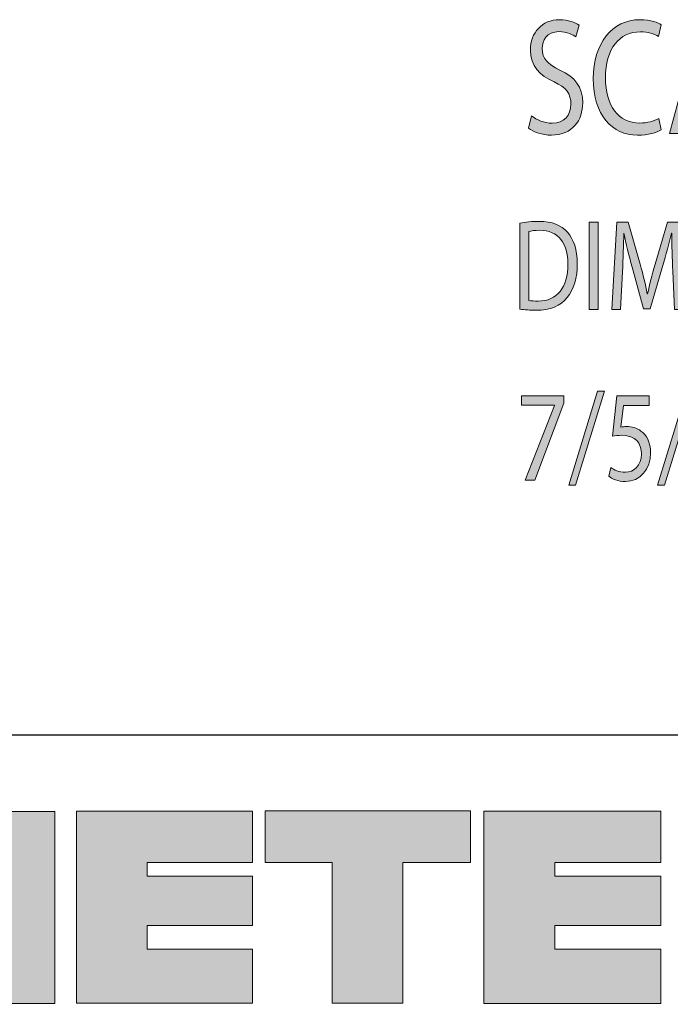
# Model space of a CAD drawing. Header units: inches. Extents: x -3.1 to 15.2, y -1.5 to 10.6.
# Tile 75 of 89: x 11.1 to 12.2, y 0.4 to 2. Entities that reach past the tile are written whole.
import ezdxf

# ---------------------------------------------------------------- set-up
doc = ezdxf.new("R2010")
doc.units = ezdxf.units.IN
doc.header["$MEASUREMENT"] = 0
doc.layers.add('chop', color=7, linetype='Continuous')

# ---------------------------------------------------------------- blocks, each defined once
blk = doc.blocks.new('block 73')
at = {"true_color": 0xffffff}
h = blk.add_hatch(color=7, dxfattribs=at)
h.dxf.hatch_style = 2
edge = h.paths.add_edge_path()
edge.add_spline(control_points=[(11.9225, 1.7031), (11.9319, 1.7048), (11.943, 1.7061), (11.9552, 1.7061), (11.9773, 1.7061), (11.993, 1.6997), (12.0034, 1.6876), (12.014, 1.6755), (12.0202, 1.6583), (12.0202, 1.6342), (12.0202, 1.61), (12.0142, 1.5901), (12.0031, 1.5764), (11.9919, 1.5625), (11.9736, 1.555), (11.9504, 1.555), (11.9395, 1.555), (11.9303, 1.5557), (11.9225, 1.5568), (11.9225, 1.5568), (11.9225, 1.7031), (11.9225, 1.7031)], knot_values=[0, 0, 0, 0, 1, 1, 1, 2, 2, 2, 3, 3, 3, 4, 4, 4, 5, 5, 5, 6, 6, 6, 7, 7, 7, 7], degree=3, periodic=1)
edge = h.paths.add_edge_path()
edge.add_spline(control_points=[(11.9379, 1.5716), (11.9418, 1.5707), (11.9474, 1.5705), (11.9534, 1.5705), (11.9863, 1.5705), (12.0041, 1.5934), (12.0041, 1.6336), (12.0043, 1.6686), (11.9884, 1.6909), (11.9559, 1.6909), (11.948, 1.6909), (11.942, 1.69), (11.9379, 1.6889), (11.9379, 1.6889), (11.9379, 1.5716), (11.9379, 1.5716)], knot_values=[0, 0, 0, 0, 1, 1, 1, 2, 2, 2, 3, 3, 3, 4, 4, 4, 5, 5, 5, 5], degree=3, periodic=1)
h = blk.add_hatch(color=7, dxfattribs=at)
h.dxf.hatch_style = 2
h.paths.add_polyline_path([(12.0555, 1.705), (12.0555, 1.5563), (12.0401, 1.5563), (12.0401, 1.705)])
h = blk.add_hatch(color=7, dxfattribs=at)
h.dxf.hatch_style = 2
edge = h.paths.add_edge_path()
edge.add_spline(control_points=[(12.1826, 1.6216), (12.1817, 1.6424), (12.1807, 1.6673), (12.1808, 1.6858), (12.1808, 1.6858), (12.1803, 1.6858), (12.1803, 1.6858), (12.1762, 1.6684), (12.1713, 1.6499), (12.1653, 1.6294), (12.1653, 1.6294), (12.1443, 1.5572), (12.1443, 1.5572), (12.1443, 1.5572), (12.1326, 1.5572), (12.1326, 1.5572), (12.1326, 1.5572), (12.1134, 1.628), (12.1134, 1.628), (12.1077, 1.649), (12.103, 1.6682), (12.0996, 1.6858), (12.0996, 1.6858), (12.0993, 1.6858), (12.0993, 1.6858), (12.0989, 1.6673), (12.098, 1.6424), (12.097, 1.6201), (12.097, 1.6201), (12.0938, 1.5563), (12.0938, 1.5563), (12.0938, 1.5563), (12.0791, 1.5563), (12.0791, 1.5563), (12.0791, 1.5563), (12.0874, 1.705), (12.0874, 1.705), (12.0874, 1.705), (12.107, 1.705), (12.107, 1.705), (12.107, 1.705), (12.1273, 1.6331), (12.1273, 1.6331), (12.1323, 1.6148), (12.1363, 1.5985), (12.1393, 1.583), (12.1393, 1.583), (12.1399, 1.583), (12.1399, 1.583), (12.1429, 1.598), (12.1471, 1.6144), (12.1524, 1.6331), (12.1524, 1.6331), (12.1736, 1.705), (12.1736, 1.705), (12.1736, 1.705), (12.1932, 1.705), (12.1932, 1.705), (12.1932, 1.705), (12.2006, 1.5563), (12.2006, 1.5563), (12.2006, 1.5563), (12.1856, 1.5563), (12.1856, 1.5563), (12.1856, 1.5563), (12.1826, 1.6216), (12.1826, 1.6216)], knot_values=[0, 0, 0, 0, 1, 1, 1, 2, 2, 2, 3, 3, 3, 4, 4, 4, 5, 5, 5, 6, 6, 6, 7, 7, 7, 8, 8, 8, 9, 9, 9, 10, 10, 10, 11, 11, 11, 12, 12, 12, 13, 13, 13, 14, 14, 14, 15, 15, 15, 16, 16, 16, 17, 17, 17, 18, 18, 18, 19, 19, 19, 20, 20, 20, 21, 21, 21, 22, 22, 22, 22], degree=3, periodic=1)
at = {"lineweight": 0}
blk.add_lwpolyline([(12.0555, 1.705), (12.0555, 1.5563), (12.0401, 1.5563), (12.0401, 1.705), (12.0555, 1.705)], dxfattribs=at)
for points, knots in [([(11.9225, 1.7031), (11.9319, 1.7048), (11.943, 1.7061), (11.9552, 1.7061), (11.9773, 1.7061), (11.993, 1.6997), (12.0034, 1.6876), (12.014, 1.6755), (12.0202, 1.6583), (12.0202, 1.6342), (12.0202, 1.61), (12.0142, 1.5901), (12.0031, 1.5764), (11.9919, 1.5625), (11.9736, 1.555), (11.9504, 1.555), (11.9395, 1.555), (11.9303, 1.5557), (11.9225, 1.5568), (11.9225, 1.5568), (11.9225, 1.7031), (11.9225, 1.7031)], [0, 0, 0, 0, 1, 1, 1, 2, 2, 2, 3, 3, 3, 4, 4, 4, 5, 5, 5, 6, 6, 6, 7, 7, 7, 7]), ([(12.1826, 1.6216), (12.1817, 1.6424), (12.1807, 1.6673), (12.1808, 1.6858), (12.1808, 1.6858), (12.1803, 1.6858), (12.1803, 1.6858), (12.1762, 1.6684), (12.1713, 1.6499), (12.1653, 1.6294), (12.1653, 1.6294), (12.1443, 1.5572), (12.1443, 1.5572), (12.1443, 1.5572), (12.1326, 1.5572), (12.1326, 1.5572), (12.1326, 1.5572), (12.1134, 1.628), (12.1134, 1.628), (12.1077, 1.649), (12.103, 1.6682), (12.0996, 1.6858), (12.0996, 1.6858), (12.0993, 1.6858), (12.0993, 1.6858), (12.0989, 1.6673), (12.098, 1.6424), (12.097, 1.6201), (12.097, 1.6201), (12.0938, 1.5563), (12.0938, 1.5563), (12.0938, 1.5563), (12.0791, 1.5563), (12.0791, 1.5563), (12.0791, 1.5563), (12.0874, 1.705), (12.0874, 1.705), (12.0874, 1.705), (12.107, 1.705), (12.107, 1.705), (12.107, 1.705), (12.1273, 1.6331), (12.1273, 1.6331), (12.1323, 1.6148), (12.1363, 1.5985), (12.1393, 1.583), (12.1393, 1.583), (12.1399, 1.583), (12.1399, 1.583), (12.1429, 1.598), (12.1471, 1.6144), (12.1524, 1.6331), (12.1524, 1.6331), (12.1736, 1.705), (12.1736, 1.705), (12.1736, 1.705), (12.1932, 1.705), (12.1932, 1.705), (12.1932, 1.705), (12.2006, 1.5563), (12.2006, 1.5563), (12.2006, 1.5563), (12.1856, 1.5563), (12.1856, 1.5563), (12.1856, 1.5563), (12.1826, 1.6216), (12.1826, 1.6216)], [0, 0, 0, 0, 1, 1, 1, 2, 2, 2, 3, 3, 3, 4, 4, 4, 5, 5, 5, 6, 6, 6, 7, 7, 7, 8, 8, 8, 9, 9, 9, 10, 10, 10, 11, 11, 11, 12, 12, 12, 13, 13, 13, 14, 14, 14, 15, 15, 15, 16, 16, 16, 17, 17, 17, 18, 18, 18, 19, 19, 19, 20, 20, 20, 21, 21, 21, 22, 22, 22, 22]), ([(11.9379, 1.5716), (11.9418, 1.5707), (11.9474, 1.5705), (11.9534, 1.5705), (11.9863, 1.5705), (12.0041, 1.5934), (12.0041, 1.6336), (12.0043, 1.6686), (11.9884, 1.6909), (11.9559, 1.6909), (11.948, 1.6909), (11.942, 1.69), (11.9379, 1.6889), (11.9379, 1.6889), (11.9379, 1.5716), (11.9379, 1.5716)], [0, 0, 0, 0, 1, 1, 1, 2, 2, 2, 3, 3, 3, 4, 4, 4, 5, 5, 5, 5])]:
    blk.add_open_spline(points, degree=3, knots=knots, dxfattribs=at)
blk = doc.blocks.new('block 74')
at = {"true_color": 0xffffff}
h = blk.add_hatch(color=7, dxfattribs=at)
h.dxf.hatch_style = 2
h.paths.add_polyline_path([(11.9975, 1.4096), (11.9975, 1.3968), (11.9476, 1.2662), (11.9315, 1.2662), (11.9813, 1.393), (11.9813, 1.3935), (11.9251, 1.3935), (11.9251, 1.4096)])
h = blk.add_hatch(color=7, dxfattribs=at)
h.dxf.hatch_style = 2
h.paths.add_polyline_path([(12.0055, 1.2573), (12.0547, 1.4173), (12.0667, 1.4173), (12.0173, 1.2573)])
h = blk.add_hatch(color=7, dxfattribs=at)
h.dxf.hatch_style = 2
edge = h.paths.add_edge_path()
edge.add_spline(control_points=[(12.1426, 1.3932), (12.1426, 1.3932), (12.0989, 1.3932), (12.0989, 1.3932), (12.0989, 1.3932), (12.0945, 1.3564), (12.0945, 1.3564), (12.0971, 1.3568), (12.0996, 1.3573), (12.1038, 1.3573), (12.1126, 1.3573), (12.1215, 1.3549), (12.1285, 1.3496), (12.1375, 1.3432), (12.1449, 1.3308), (12.1449, 1.3127), (12.1449, 1.2847), (12.1271, 1.2637), (12.1022, 1.2637), (12.0897, 1.2637), (12.0791, 1.2681), (12.0736, 1.2726), (12.0736, 1.2726), (12.0775, 1.2874), (12.0775, 1.2874), (12.0823, 1.2838), (12.0916, 1.2794), (12.102, 1.2794), (12.1167, 1.2794), (12.1292, 1.2913), (12.1292, 1.3105), (12.129, 1.329), (12.1192, 1.3423), (12.0962, 1.3423), (12.0897, 1.3423), (12.0846, 1.3414), (12.0803, 1.3407), (12.0803, 1.3407), (12.0877, 1.4096), (12.0877, 1.4096), (12.0877, 1.4096), (12.1426, 1.4096), (12.1426, 1.4096), (12.1426, 1.4096), (12.1426, 1.3932), (12.1426, 1.3932)], knot_values=[0, 0, 0, 0, 1, 1, 1, 2, 2, 2, 3, 3, 3, 4, 4, 4, 5, 5, 5, 6, 6, 6, 7, 7, 7, 8, 8, 8, 9, 9, 9, 10, 10, 10, 11, 11, 11, 12, 12, 12, 13, 13, 13, 14, 14, 14, 15, 15, 15, 15], degree=3, periodic=1)
h = blk.add_hatch(color=7, dxfattribs=at)
h.dxf.hatch_style = 2
h.paths.add_polyline_path([(12.1566, 1.2573), (12.2059, 1.4173), (12.2179, 1.4173), (12.1684, 1.2573)])
h = blk.add_hatch(color=7, dxfattribs=at)
h.dxf.hatch_style = 2
edge = h.paths.add_edge_path()
edge.add_spline(control_points=[(12.3015, 1.3394), (12.3015, 1.2906), (12.2871, 1.2637), (12.2616, 1.2637), (12.2392, 1.2637), (12.224, 1.29), (12.2237, 1.3374), (12.2237, 1.3855), (12.2403, 1.412), (12.2636, 1.412), (12.2878, 1.412), (12.3015, 1.3851), (12.3015, 1.3394)], knot_values=[0, 0, 0, 0, 1, 1, 1, 2, 2, 2, 3, 3, 3, 4, 4, 4, 4], degree=3, periodic=1)
edge = h.paths.add_edge_path()
edge.add_spline(control_points=[(12.2392, 1.3372), (12.2392, 1.2999), (12.2484, 1.2787), (12.2625, 1.2787), (12.2784, 1.2787), (12.286, 1.3019), (12.286, 1.3385), (12.286, 1.3738), (12.2788, 1.397), (12.2627, 1.397), (12.2491, 1.397), (12.2392, 1.3763), (12.2392, 1.3372)], knot_values=[0, 0, 0, 0, 1, 1, 1, 2, 2, 2, 3, 3, 3, 4, 4, 4, 4], degree=3, periodic=1)
h = blk.add_hatch(color=7, dxfattribs=at)
h.dxf.hatch_style = 2
edge = h.paths.add_edge_path()
edge.add_spline(control_points=[(12.3813, 1.3959), (12.3782, 1.3961), (12.3741, 1.3959), (12.3697, 1.395), (12.3453, 1.3899), (12.3324, 1.3676), (12.3298, 1.344), (12.3298, 1.344), (12.3303, 1.344), (12.3303, 1.344), (12.3358, 1.3531), (12.3453, 1.3606), (12.358, 1.3606), (12.3783, 1.3606), (12.3926, 1.3423), (12.3926, 1.3143), (12.3926, 1.288), (12.3783, 1.2637), (12.3545, 1.2637), (12.33, 1.2637), (12.3139, 1.2876), (12.3139, 1.3249), (12.3139, 1.3531), (12.322, 1.3754), (12.3333, 1.3895), (12.3429, 1.4012), (12.3556, 1.4085), (12.37, 1.4107), (12.3746, 1.4116), (12.3785, 1.4118), (12.3813, 1.4118), (12.3813, 1.4118), (12.3813, 1.3959), (12.3813, 1.3959)], knot_values=[0, 0, 0, 0, 1, 1, 1, 2, 2, 2, 3, 3, 3, 4, 4, 4, 5, 5, 5, 6, 6, 6, 7, 7, 7, 8, 8, 8, 9, 9, 9, 10, 10, 10, 11, 11, 11, 11], degree=3, periodic=1)
edge = h.paths.add_edge_path()
edge.add_spline(control_points=[(12.3769, 1.3132), (12.3769, 1.3337), (12.3676, 1.346), (12.3533, 1.346), (12.3439, 1.346), (12.3353, 1.3387), (12.331, 1.3284), (12.33, 1.3262), (12.3293, 1.3233), (12.3293, 1.3198), (12.3296, 1.2962), (12.3383, 1.2787), (12.3545, 1.2787), (12.3679, 1.2787), (12.3769, 1.2926), (12.3769, 1.3132)], knot_values=[0, 0, 0, 0, 1, 1, 1, 2, 2, 2, 3, 3, 3, 4, 4, 4, 5, 5, 5, 5], degree=3, periodic=1)
at = {"lineweight": 0}
for points in [[(11.9975, 1.4096), (11.9975, 1.3968), (11.9476, 1.2662), (11.9315, 1.2662), (11.9813, 1.393), (11.9813, 1.3935), (11.9251, 1.3935), (11.9251, 1.4096), (11.9975, 1.4096)], [(12.0055, 1.2573), (12.0547, 1.4173), (12.0667, 1.4173), (12.0173, 1.2573), (12.0055, 1.2573)], [(12.1566, 1.2573), (12.2059, 1.4173), (12.2179, 1.4173), (12.1684, 1.2573), (12.1566, 1.2573)]]:
    blk.add_lwpolyline(points, dxfattribs=at)
for points, knots in [([(12.1426, 1.3932), (12.1426, 1.3932), (12.0989, 1.3932), (12.0989, 1.3932), (12.0989, 1.3932), (12.0945, 1.3564), (12.0945, 1.3564), (12.0971, 1.3568), (12.0996, 1.3573), (12.1038, 1.3573), (12.1126, 1.3573), (12.1215, 1.3549), (12.1285, 1.3496), (12.1375, 1.3432), (12.1449, 1.3308), (12.1449, 1.3127), (12.1449, 1.2847), (12.1271, 1.2637), (12.1022, 1.2637), (12.0897, 1.2637), (12.0791, 1.2681), (12.0736, 1.2726), (12.0736, 1.2726), (12.0775, 1.2874), (12.0775, 1.2874), (12.0823, 1.2838), (12.0916, 1.2794), (12.102, 1.2794), (12.1167, 1.2794), (12.1292, 1.2913), (12.1292, 1.3105), (12.129, 1.329), (12.1192, 1.3423), (12.0962, 1.3423), (12.0897, 1.3423), (12.0846, 1.3414), (12.0803, 1.3407), (12.0803, 1.3407), (12.0877, 1.4096), (12.0877, 1.4096), (12.0877, 1.4096), (12.1426, 1.4096), (12.1426, 1.4096), (12.1426, 1.4096), (12.1426, 1.3932), (12.1426, 1.3932)], [0, 0, 0, 0, 1, 1, 1, 2, 2, 2, 3, 3, 3, 4, 4, 4, 5, 5, 5, 6, 6, 6, 7, 7, 7, 8, 8, 8, 9, 9, 9, 10, 10, 10, 11, 11, 11, 12, 12, 12, 13, 13, 13, 14, 14, 14, 15, 15, 15, 15]), ([(12.3015, 1.3394), (12.3015, 1.2906), (12.2871, 1.2637), (12.2616, 1.2637), (12.2392, 1.2637), (12.224, 1.29), (12.2237, 1.3374), (12.2237, 1.3855), (12.2403, 1.412), (12.2636, 1.412), (12.2878, 1.412), (12.3015, 1.3851), (12.3015, 1.3394)], [0, 0, 0, 0, 1, 1, 1, 2, 2, 2, 3, 3, 3, 4, 4, 4, 4]), ([(12.3813, 1.3959), (12.3782, 1.3961), (12.3741, 1.3959), (12.3697, 1.395), (12.3453, 1.3899), (12.3324, 1.3676), (12.3298, 1.344), (12.3298, 1.344), (12.3303, 1.344), (12.3303, 1.344), (12.3358, 1.3531), (12.3453, 1.3606), (12.358, 1.3606), (12.3783, 1.3606), (12.3926, 1.3423), (12.3926, 1.3143), (12.3926, 1.288), (12.3783, 1.2637), (12.3545, 1.2637), (12.33, 1.2637), (12.3139, 1.2876), (12.3139, 1.3249), (12.3139, 1.3531), (12.322, 1.3754), (12.3333, 1.3895), (12.3429, 1.4012), (12.3556, 1.4085), (12.37, 1.4107), (12.3746, 1.4116), (12.3785, 1.4118), (12.3813, 1.4118), (12.3813, 1.4118), (12.3813, 1.3959), (12.3813, 1.3959)], [0, 0, 0, 0, 1, 1, 1, 2, 2, 2, 3, 3, 3, 4, 4, 4, 5, 5, 5, 6, 6, 6, 7, 7, 7, 8, 8, 8, 9, 9, 9, 10, 10, 10, 11, 11, 11, 11]), ([(12.2392, 1.3372), (12.2392, 1.2999), (12.2484, 1.2787), (12.2625, 1.2787), (12.2784, 1.2787), (12.286, 1.3019), (12.286, 1.3385), (12.286, 1.3738), (12.2788, 1.397), (12.2627, 1.397), (12.2491, 1.397), (12.2392, 1.3763), (12.2392, 1.3372)], [0, 0, 0, 0, 1, 1, 1, 2, 2, 2, 3, 3, 3, 4, 4, 4, 4]), ([(12.3769, 1.3132), (12.3769, 1.3337), (12.3676, 1.346), (12.3533, 1.346), (12.3439, 1.346), (12.3353, 1.3387), (12.331, 1.3284), (12.33, 1.3262), (12.3293, 1.3233), (12.3293, 1.3198), (12.3296, 1.2962), (12.3383, 1.2787), (12.3545, 1.2787), (12.3679, 1.2787), (12.3769, 1.2926), (12.3769, 1.3132)], [0, 0, 0, 0, 1, 1, 1, 2, 2, 2, 3, 3, 3, 4, 4, 4, 5, 5, 5, 5])]:
    blk.add_open_spline(points, degree=3, knots=knots, dxfattribs=at)
blk = doc.blocks.new('block 72')
for name in ['block 73', 'block 74']:
    blk.add_blockref(name, (0, 0))
blk = doc.blocks.new('block 76')
at = {"true_color": 0xffffff}
h = blk.add_hatch(color=7, dxfattribs=at)
h.dxf.hatch_style = 2
edge = h.paths.add_edge_path()
edge.add_spline(control_points=[(11.9422, 1.8855), (11.951, 1.8787), (11.9639, 1.873), (11.9774, 1.873), (11.9976, 1.873), (12.0093, 1.8863), (12.0093, 1.9055), (12.0093, 1.9233), (12.0012, 1.9335), (11.9806, 1.9434), (11.9558, 1.9544), (11.9404, 1.9705), (11.9404, 1.9973), (11.9404, 2.027), (11.9601, 2.049), (11.9897, 2.049), (12.0052, 2.049), (12.0165, 2.0445), (12.0233, 2.0397), (12.0233, 2.0397), (12.0179, 2.0196), (12.0179, 2.0196), (12.0129, 2.023), (12.0028, 2.0287), (11.989, 2.0287), (11.9682, 2.0287), (11.9603, 2.0131), (11.9603, 2.0001), (11.9603, 1.9824), (11.9695, 1.9736), (11.9905, 1.9634), (12.0163, 1.951), (12.0294, 1.9355), (12.0294, 1.9075), (12.0294, 1.8781), (12.012, 1.8527), (11.9761, 1.8527), (11.9614, 1.8527), (11.9454, 1.858), (11.9372, 1.8648), (11.9372, 1.8648), (11.9422, 1.8855), (11.9422, 1.8855)], knot_values=[0, 0, 0, 0, 1, 1, 1, 2, 2, 2, 3, 3, 3, 4, 4, 4, 5, 5, 5, 6, 6, 6, 7, 7, 7, 8, 8, 8, 9, 9, 9, 10, 10, 10, 11, 11, 11, 12, 12, 12, 13, 13, 13, 14, 14, 14, 14], degree=3, periodic=1)
h = blk.add_hatch(color=7, dxfattribs=at)
h.dxf.hatch_style = 2
edge = h.paths.add_edge_path()
edge.add_spline(control_points=[(12.1627, 1.8617), (12.1555, 1.8572), (12.141, 1.8527), (12.1225, 1.8527), (12.0796, 1.8527), (12.0473, 1.8866), (12.0473, 1.949), (12.0473, 2.0086), (12.0796, 2.049), (12.1268, 2.049), (12.1458, 2.049), (12.1578, 2.0439), (12.163, 2.0405), (12.163, 2.0405), (12.1582, 2.0205), (12.1582, 2.0205), (12.1508, 2.025), (12.1401, 2.0284), (12.1275, 2.0284), (12.0918, 2.0284), (12.0681, 1.9999), (12.0681, 1.9499), (12.0681, 1.9033), (12.0895, 1.8733), (12.1266, 1.8733), (12.1386, 1.8733), (12.1508, 1.8764), (12.1587, 1.8812), (12.1587, 1.8812), (12.1627, 1.8617), (12.1627, 1.8617)], knot_values=[0, 0, 0, 0, 1, 1, 1, 2, 2, 2, 3, 3, 3, 4, 4, 4, 5, 5, 5, 6, 6, 6, 7, 7, 7, 8, 8, 8, 9, 9, 9, 10, 10, 10, 10], degree=3, periodic=1)
h = blk.add_hatch(color=7, dxfattribs=at)
h.dxf.hatch_style = 2
h.paths.add_polyline_path([(12.2129, 1.9154), (12.1971, 1.8555), (12.1768, 1.8555), (12.2285, 2.0459), (12.2522, 2.0459), (12.3042, 1.8555), (12.2832, 1.8555), (12.2669, 1.9154)])
edge = h.paths.add_edge_path()
edge.add_spline(control_points=[(12.2629, 1.9346), (12.2629, 1.9346), (12.2479, 1.9894), (12.2479, 1.9894), (12.2446, 2.0018), (12.2423, 2.0131), (12.24, 2.0242), (12.24, 2.0242), (12.2396, 2.0242), (12.2396, 2.0242), (12.2373, 2.0129), (12.2348, 2.0013), (12.2319, 1.9897), (12.2319, 1.9897), (12.217, 1.9346), (12.217, 1.9346), (12.217, 1.9346), (12.2629, 1.9346), (12.2629, 1.9346)], knot_values=[0, 0, 0, 0, 1, 1, 1, 2, 2, 2, 3, 3, 3, 4, 4, 4, 5, 5, 5, 6, 6, 6, 6], degree=3, periodic=1)
at = {"lineweight": 0}
blk.add_lwpolyline([(12.2129, 1.9154), (12.1971, 1.8555), (12.1768, 1.8555), (12.2285, 2.0459), (12.2522, 2.0459), (12.3042, 1.8555), (12.2832, 1.8555), (12.2669, 1.9154), (12.2129, 1.9154)], dxfattribs=at)
for points, knots in [([(11.9422, 1.8855), (11.951, 1.8787), (11.9639, 1.873), (11.9774, 1.873), (11.9976, 1.873), (12.0093, 1.8863), (12.0093, 1.9055), (12.0093, 1.9233), (12.0012, 1.9335), (11.9806, 1.9434), (11.9558, 1.9544), (11.9404, 1.9705), (11.9404, 1.9973), (11.9404, 2.027), (11.9601, 2.049), (11.9897, 2.049), (12.0052, 2.049), (12.0165, 2.0445), (12.0233, 2.0397), (12.0233, 2.0397), (12.0179, 2.0196), (12.0179, 2.0196), (12.0129, 2.023), (12.0028, 2.0287), (11.989, 2.0287), (11.9682, 2.0287), (11.9603, 2.0131), (11.9603, 2.0001), (11.9603, 1.9824), (11.9695, 1.9736), (11.9905, 1.9634), (12.0163, 1.951), (12.0294, 1.9355), (12.0294, 1.9075), (12.0294, 1.8781), (12.012, 1.8527), (11.9761, 1.8527), (11.9614, 1.8527), (11.9454, 1.858), (11.9372, 1.8648), (11.9372, 1.8648), (11.9422, 1.8855), (11.9422, 1.8855)], [0, 0, 0, 0, 1, 1, 1, 2, 2, 2, 3, 3, 3, 4, 4, 4, 5, 5, 5, 6, 6, 6, 7, 7, 7, 8, 8, 8, 9, 9, 9, 10, 10, 10, 11, 11, 11, 12, 12, 12, 13, 13, 13, 14, 14, 14, 14]), ([(12.1627, 1.8617), (12.1555, 1.8572), (12.141, 1.8527), (12.1225, 1.8527), (12.0796, 1.8527), (12.0473, 1.8866), (12.0473, 1.949), (12.0473, 2.0086), (12.0796, 2.049), (12.1268, 2.049), (12.1458, 2.049), (12.1578, 2.0439), (12.163, 2.0405), (12.163, 2.0405), (12.1582, 2.0205), (12.1582, 2.0205), (12.1508, 2.025), (12.1401, 2.0284), (12.1275, 2.0284), (12.0918, 2.0284), (12.0681, 1.9999), (12.0681, 1.9499), (12.0681, 1.9033), (12.0895, 1.8733), (12.1266, 1.8733), (12.1386, 1.8733), (12.1508, 1.8764), (12.1587, 1.8812), (12.1587, 1.8812), (12.1627, 1.8617), (12.1627, 1.8617)], [0, 0, 0, 0, 1, 1, 1, 2, 2, 2, 3, 3, 3, 4, 4, 4, 5, 5, 5, 6, 6, 6, 7, 7, 7, 8, 8, 8, 9, 9, 9, 10, 10, 10, 10])]:
    blk.add_open_spline(points, degree=3, knots=knots, dxfattribs=at)
blk = doc.blocks.new('block 75')
blk.add_blockref('block 76', (0, 0))
blk = doc.blocks.new('block 3202')
at = {"layer": 'chop', "color": 7, "lineweight": 30, "true_color": 0xffffff}
blk.add_lwpolyline([(7.8424, 0.8332), (14.7023, 0.8332)], dxfattribs=at)
blk = doc.blocks.new('block 3113')
at = {"layer": 'chop'}
blk.add_blockref('block 3202', (0, 0), dxfattribs=at)
blk = doc.blocks.new('block 3231')
at = {"layer": 'chop', "true_color": 0x231f20}
for points in [[(10.6576, 0.7029), (10.8182, 0.7033), (10.8926, 0.5401), (10.9684, 0.7029), (11.131, 0.7029), (11.131, 0.3762), (11.0122, 0.3762), (11.0122, 0.5246), (10.9426, 0.3748), (10.845, 0.3748), (10.7769, 0.5246), (10.7769, 0.3762), (10.6576, 0.3762)], [(11.1677, 0.7034), (11.4676, 0.7034), (11.4676, 0.616), (11.2883, 0.616), (11.2883, 0.593), (11.4676, 0.593), (11.4676, 0.5087), (11.2883, 0.5087), (11.2883, 0.4687), (11.4676, 0.4687), (11.4676, 0.3767), (11.1677, 0.3767)], [(11.4891, 0.7036), (11.8384, 0.7036), (11.8384, 0.6162), (11.723, 0.6162), (11.723, 0.3769), (11.6031, 0.3769), (11.6031, 0.6162), (11.4891, 0.6162)], [(11.8611, 0.7032), (12.1622, 0.7032), (12.1622, 0.6157), (11.9822, 0.6157), (11.9822, 0.5927), (12.1622, 0.5927), (12.1622, 0.5086), (11.9822, 0.5086), (11.9822, 0.4685), (12.1622, 0.4685), (12.1622, 0.3764), (11.8611, 0.3764)]]:
    blk.add_hatch(color=179, dxfattribs=at).paths.add_polyline_path(points)
at = {"layer": 'chop', "lineweight": 0}
for points in [[(10.6576, 0.7029), (10.8182, 0.7033), (10.8926, 0.5401), (10.9684, 0.7029), (11.131, 0.7029), (11.131, 0.3762), (11.0122, 0.3762), (11.0122, 0.5246), (10.9426, 0.3748), (10.845, 0.3748), (10.7769, 0.5246), (10.7769, 0.3762), (10.6576, 0.3762), (10.6576, 0.7029)], [(11.1677, 0.7034), (11.4676, 0.7034), (11.4676, 0.616), (11.2883, 0.616), (11.2883, 0.593), (11.4676, 0.593), (11.4676, 0.5087), (11.2883, 0.5087), (11.2883, 0.4687), (11.4676, 0.4687), (11.4676, 0.3767), (11.1677, 0.3767), (11.1677, 0.7034)], [(11.4891, 0.7036), (11.8384, 0.7036), (11.8384, 0.6162), (11.723, 0.6162), (11.723, 0.3769), (11.6031, 0.3769), (11.6031, 0.6162), (11.4891, 0.6162), (11.4891, 0.7036)], [(11.8611, 0.7032), (12.1622, 0.7032), (12.1622, 0.6157), (11.9822, 0.6157), (11.9822, 0.5927), (12.1622, 0.5927), (12.1622, 0.5086), (11.9822, 0.5086), (11.9822, 0.4685), (12.1622, 0.4685), (12.1622, 0.3764), (11.8611, 0.3764), (11.8611, 0.7032)]]:
    blk.add_lwpolyline(points, dxfattribs=at)

msp = doc.modelspace()

# ---------------------------------------------------------------- block references
for name in ['block 75', 'block 72']:
    msp.add_blockref(name, (0, 0))
at = {"layer": 'chop'}
for name in ['block 3113', 'block 3231']:
    msp.add_blockref(name, (0, 0), dxfattribs=at)

doc.saveas('drawing.dxf')
